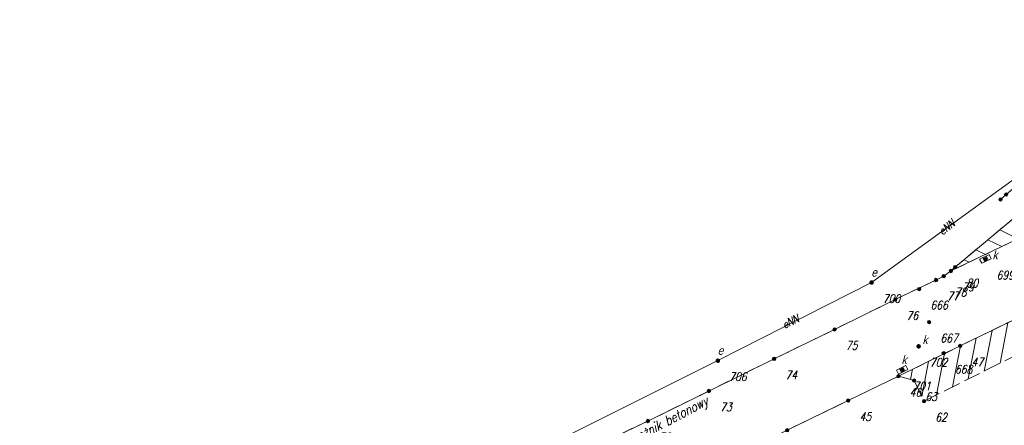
# Model space of a CAD drawing. Extents: x 7487291 to 7488682, y 5785010 to 5785505.
# Tile 7 of 256: x 7488434 to 7488521, y 5785350 to 5785386. Entities that reach past the tile are written whole.
import ezdxf
from ezdxf.enums import TextEntityAlignment as Align

# ---------------------------------------------------------------- set-up
doc = ezdxf.new("R2010")
doc.units = 0
doc.header["$MEASUREMENT"] = 0
doc.linetypes.add('1.5_0.5', pattern=[2, 1.5, -0.5])
doc.linetypes.add('mz1.0_0.5', pattern=[1.5, 1, -0.5])
doc.layers.get('0').update_dxf_attribs({"color": 2, "linetype": 'CONTINUOUS', "lineweight": 5})
for name, color, linetype, lineweight in [('elementy', 250, 'CONTINUOUS', 5), ('Kostka krawędz', 250, 'mz1.0_0.5', 9), ('KRAWĘZNIKI BETONOWE', 84, 'CONTINUOUS', 18), ('Numer operatu archiwalnego', 40, 'CONTINUOUS', 18), ('OPORNIKI', 5, 'CONTINUOUS', 13), ('pomiar', 5, 'CONTINUOUS', 5)]:
    doc.layers.add(name, color=color, linetype=linetype, lineweight=lineweight)
doc.styles.add('dzialki', font='romans.shx', dxfattribs={"width": 0.8, "oblique": 15, "height": 1})
doc.styles.add('G7Text', font='romans.shx', dxfattribs={"width": 0.8, "oblique": 14.323945})
doc.styles.get("Standard").update_dxf_attribs({"font": 'txt', "width": 0.75})

# ---------------------------------------------------------------- blocks, each defined once
blk = doc.blocks.new('G7PktWys')
at = {"linetype": 'Continuous', "lineweight": 0, "ltscale": 33}
h = blk.add_hatch(dxfattribs=at)
h.set_pattern_fill('DOTS', color=255, scale=100, angle=90, style=0)
h.set_pattern_definition([(90, (2, 2), (-158.75, 79.38), [0, -158.75])])
h.paths.add_polyline_path([(-0.252, 3.011), (3.748, 3.011), (3.748, -2.075), (-0.252, -2.075)])
at = {"color": 0, "linetype": 'Continuous', "lineweight": -2}
for radius in [0.15, 0.1, 0.05]:
    blk.add_circle((0, 0), radius, dxfattribs=at)
at = {"color": 0, "linetype": 'Continuous', "lineweight": -2, "style": 'G7Text', "oblique": 14.32394, "width": 0.8, "flags": 1}
blk.add_attdef('H', (1, 1), '', height=1.8, dxfattribs=at)
at = {"color": 0, "linetype": 'Continuous', "lineweight": -2, "style": 'G7Text', "oblique": 14.32394, "width": 0.8}
blk.add_attdef('ID', (1, -1.8), '', height=0.75, dxfattribs=at)
blk = doc.blocks.new('US25')
at = {"linetype": 'Continuous', "lineweight": 0}
h = blk.add_hatch(color=0, dxfattribs=at)
edge = h.paths.add_edge_path()
edge.add_arc((0, 0), 0.2, 0, 360)

msp = doc.modelspace()

# ---------------------------------------------------------------- hatches: boundary and pattern name
at = {"layer": 'elementy', "linetype": 'Continuous', "lineweight": 9}
h = msp.add_hatch(dxfattribs=at)
h.set_pattern_fill('ANSI31', color=3, scale=10, angle=34)
h.set_pattern_definition([(79, (0, 0), (-1.22703397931, 0.23851124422), [])])
h.paths.add_polyline_path([(7488543.38, 5785366.5), (7488549.09, 5785368.89), (7488562.09, 5785373.32), (7488561.22, 5785376.16), (7488552.69, 5785373.27), (7488547, 5785371.25), (7488546.06, 5785370.88), (7488544.42, 5785370.15), (7488538.96, 5785367.68), (7488533.53, 5785365.08), (7488527.8, 5785362.3), (7488522.41, 5785359.61), (7488517.05, 5785357), (7488511.57, 5785354.31), (7488512.96, 5785353.92), (7488513.84, 5785352.1), (7488533.12, 5785361.76), (7488535.2, 5785362.75)])
edge = h.paths.add_edge_path(flags=16)
edge.add_arc((7488537.32, 5785365.14), 0.15, 0, 360)
edge = h.paths.add_edge_path(flags=16)
edge.add_arc((7488537.32, 5785365.14), 0.1, 0, 360)
edge = h.paths.add_edge_path(flags=0)
edge.add_arc((7488537.32, 5785365.14), 0.05, -180, 0, ccw=False)
edge.add_arc((7488537.32, 5785365.14), 0.05, 0, 180, ccw=False)
edge = h.paths.add_edge_path(flags=0)
edge.add_arc((7488524.14, 5785358.91), 0.15, 0, 360)
edge = h.paths.add_edge_path(flags=0)
edge.add_arc((7488524.14, 5785358.91), 0.1, 0, 360)
edge = h.paths.add_edge_path(flags=0)
edge.add_arc((7488524.14, 5785358.91), 0.05, 0, 180, ccw=False)
edge.add_arc((7488524.14, 5785358.91), 0.05, -180, 0, ccw=False)
h.paths.add_polyline_path([(7488538.736, 5785366.56), (7488540.146, 5785366.445), (7488540.491, 5785367.795), (7488539.081, 5785367.91)], flags=16)
h.paths.add_polyline_path([(7488543.439, 5785368.672), (7488545.055, 5785368.557), (7488545.399, 5785369.907), (7488543.784, 5785370.022)], flags=16)
h.paths.add_polyline_path([(7488545.33, 5785369.513), (7488546.945, 5785369.398), (7488547.29, 5785370.748), (7488545.674, 5785370.863)], flags=16)
h.paths.add_polyline_path([(7488546.91, 5785370.27), (7488548.56, 5785370.155), (7488548.904, 5785371.505), (7488547.254, 5785371.62)], flags=16)
h.paths.add_polyline_path([(7488552.446, 5785372.17), (7488553.733, 5785372.089), (7488553.79, 5785373.188), (7488552.791, 5785373.52)], flags=16)
h.paths.add_polyline_path([(7488523.983, 5785358.328), (7488526.319, 5785358.213), (7488526.663, 5785359.563), (7488524.328, 5785359.678)], flags=16)
h.paths.add_polyline_path([(7488534.823, 5785364.29), (7488537.125, 5785364.175), (7488537.469, 5785365.525), (7488535.168, 5785365.64)], flags=16)
at = {"layer": 'Kostka krawędz', "linetype": 'Continuous', "lineweight": 9}
h = msp.add_hatch(dxfattribs=at)
h.set_pattern_fill('ANSI31', color=6, scale=10, angle=109)
h.set_pattern_definition([(154, (0, 0), (-0.54796393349, -1.12349255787), [])])
h.paths.add_polyline_path([(7488536.74, 5785376.84), (7488532.19, 5785374.67), (7488525.86, 5785371.58), (7488525.16, 5785371.15), (7488524.66, 5785370.74), (7488522.36, 5785368.79), (7488516.6, 5785363.99), (7488516.22, 5785363.64), (7488527, 5785368.81), (7488534.25, 5785372.25), (7488537.86, 5785374.04), (7488544.27, 5785376.84), (7488546.11, 5785377.52), (7488552.72, 5785379.83), (7488556.61, 5785381.14), (7488564.04, 5785384.08), (7488568.56, 5785385.92), (7488564.7, 5785384.89), (7488561.76, 5785384.1), (7488554.46, 5785382.35), (7488551.32, 5785381.59), (7488544.19, 5785379.88), (7488543.22, 5785379.62), (7488542.81, 5785379.48), (7488542.23, 5785379.25)])
edge = h.paths.add_edge_path(flags=16)
edge.add_arc((7488516.6, 5785363.99), 0.15, 0, 360)
edge = h.paths.add_edge_path(flags=16)
edge.add_arc((7488516.6, 5785363.99), 0.1, 0, 360)
edge = h.paths.add_edge_path(flags=0)
edge.add_arc((7488516.6, 5785363.99), 0.05, 0, 360)
h.paths.add_polyline_path([(7488516.056, 5785364.347), (7488517.402, 5785364.251), (7488517.689, 5785365.376), (7488516.343, 5785365.472)], flags=9)
edge = h.paths.add_edge_path(flags=16)
edge.add_arc((7488522.36, 5785368.79), 0.15, 0, 360)
edge = h.paths.add_edge_path(flags=16)
edge.add_arc((7488522.36, 5785368.79), 0.1, 0, 360)
edge = h.paths.add_edge_path(flags=0)
edge.add_arc((7488522.36, 5785368.79), 0.05, 0, 360)
h.paths.add_polyline_path([(7488522.12, 5785367.723), (7488523.295, 5785367.627), (7488523.582, 5785368.752), (7488522.407, 5785368.848)], flags=24)
edge = h.paths.add_edge_path(flags=16)
edge.add_arc((7488524.66, 5785370.74), 0.15, 0, 360)
edge = h.paths.add_edge_path(flags=16)
edge.add_arc((7488524.66, 5785370.74), 0.1, 0, 360)
edge = h.paths.add_edge_path(flags=16)
edge.add_arc((7488524.66, 5785370.74), 0.05, 0, 360)
h.paths.add_polyline_path([(7488523.083, 5785370.37), (7488524.429, 5785370.275), (7488524.717, 5785371.4), (7488523.37, 5785371.495)], flags=25)
edge = h.paths.add_edge_path(flags=16)
edge.add_arc((7488525.86, 5785371.58), 0.15, 0, 360)
edge = h.paths.add_edge_path(flags=16)
edge.add_arc((7488525.86, 5785371.58), 0.1, 0, 360)
edge = h.paths.add_edge_path(flags=0)
edge.add_arc((7488525.86, 5785371.58), 0.05, 0, 360)
h.paths.add_polyline_path([(7488525.508, 5785371.779), (7488526.883, 5785371.684), (7488527.17, 5785372.809), (7488525.795, 5785372.904)], flags=25)
edge = h.paths.add_edge_path(flags=16)
edge.add_arc((7488542.81, 5785379.48), 0.15, 0, 360)
edge = h.paths.add_edge_path(flags=16)
edge.add_arc((7488542.81, 5785379.48), 0.1, 0, 360)
edge = h.paths.add_edge_path(flags=0)
edge.add_arc((7488542.81, 5785379.48), 0.05, 0, 360)
h.paths.add_polyline_path([(7488542.359, 5785378.388), (7488543.705, 5785378.292), (7488543.992, 5785379.417), (7488542.646, 5785379.513)], flags=24)
edge = h.paths.add_edge_path(flags=16)
edge.add_arc((7488544.19, 5785379.88), 0.15, 0, 360)
edge = h.paths.add_edge_path(flags=16)
edge.add_arc((7488544.19, 5785379.88), 0.1, 0, 360)
edge = h.paths.add_edge_path(flags=0)
edge.add_arc((7488544.19, 5785379.88), 0.05, 0, 360)
h.paths.add_polyline_path([(7488543.838, 5785379.979), (7488545.184, 5785379.883), (7488545.471, 5785381.008), (7488544.125, 5785381.104)], flags=25)
edge = h.paths.add_edge_path(flags=16)
edge.add_arc((7488551.32, 5785381.59), 0.15, 0, 360)
edge = h.paths.add_edge_path(flags=16)
edge.add_arc((7488551.32, 5785381.59), 0.1, 0, 360)
edge = h.paths.add_edge_path(flags=0)
edge.add_arc((7488551.32, 5785381.59), 0.05, 0, 360)
h.paths.add_polyline_path([(7488551.068, 5785381.716), (7488552.243, 5785381.62), (7488552.53, 5785382.745), (7488551.355, 5785382.841)], flags=25)
edge = h.paths.add_edge_path(flags=16)
edge.add_arc((7488554.46, 5785382.35), 0.15, 0, 360)
edge = h.paths.add_edge_path(flags=16)
edge.add_arc((7488554.46, 5785382.35), 0.1, 0, 360)
edge = h.paths.add_edge_path(flags=16)
edge.add_arc((7488554.46, 5785382.35), 0.05, 0, 360)
h.paths.add_polyline_path([(7488553.011, 5785382.381), (7488554.358, 5785382.286), (7488554.645, 5785383.411), (7488553.299, 5785383.506)], flags=25)
edge = h.paths.add_edge_path(flags=17)
edge.add_arc((7488527, 5785368.81), 0.15, 0, 360)
edge = h.paths.add_edge_path(flags=16)
edge.add_arc((7488527, 5785368.81), 0.1, 0, 360)
edge = h.paths.add_edge_path(flags=16)
edge.add_arc((7488527, 5785368.81), 0.05, 0, 360)
h.paths.add_polyline_path([(7488525.534, 5785367.447), (7488527.366, 5785367.352), (7488527.653, 5785368.477), (7488525.821, 5785368.572)], flags=25)
edge = h.paths.add_edge_path(flags=17)
edge.add_arc((7488544.27, 5785376.84), 0.15, 0, 360)
edge = h.paths.add_edge_path(flags=16)
edge.add_arc((7488544.27, 5785376.84), 0.1, 0, 360)
edge = h.paths.add_edge_path(flags=16)
edge.add_arc((7488544.27, 5785376.84), 0.05, 0, 360)
h.paths.add_polyline_path([(7488543.667, 5785375.678), (7488545.499, 5785375.582), (7488545.787, 5785376.707), (7488543.955, 5785376.803)], flags=25)
edge = h.paths.add_edge_path(flags=17)
edge.add_arc((7488552.72, 5785379.83), 0.15, 0, 360)
edge = h.paths.add_edge_path(flags=16)
edge.add_arc((7488552.72, 5785379.83), 0.1, 0, 360)
edge = h.paths.add_edge_path(flags=16)
edge.add_arc((7488552.72, 5785379.83), 0.05, 0, 360)
h.paths.add_polyline_path([(7488552.418, 5785378.758), (7488554.251, 5785378.662), (7488554.538, 5785379.787), (7488552.706, 5785379.883)], flags=25)
h.paths.add_polyline_path([(7488528.532, 5785369.208), (7488537.874, 5785373.847), (7488537.558, 5785375.414), (7488528.216, 5785370.774)], flags=25)
h.paths.add_polyline_path([(7488530.195, 5785371.909), (7488539.537, 5785376.548), (7488539.221, 5785378.115), (7488529.879, 5785373.475)], flags=24)

# ---------------------------------------------------------------- linework, layer by layer
at = {"layer": 'elementy', "color": 15, "lineweight": 9}
for p, q in [((7488519.218, 5785364.45, 102.75), (7488519.038, 5785364.822, 102.75)), ((7488519.522, 5785364.598, 102.75), (7488519.342, 5785364.969, 102.75)), ((7488511.849, 5785354.62, 102.68), (7488511.667, 5785354.991, 102.68)), ((7488512.152, 5785354.769, 102.68), (7488511.971, 5785355.14, 102.68))]:
    msp.add_line(p, q, dxfattribs=at)
for points, elevation in [([(7488518.77, 5785364.693), (7488519.599, 5785365.094), (7488519.779, 5785364.722), (7488518.95, 5785364.321)], 102.75), ([(7488511.4, 5785354.861), (7488512.227, 5785355.265), (7488512.409, 5785354.894), (7488511.581, 5785354.49)], 102.68)]:
    msp.add_lwpolyline(points, close=True, dxfattribs=dict(at, elevation=elevation))
at = {"layer": 'Kostka krawędz', "color": 7, "linetype": '1.5_0.5', "lineweight": 9, "elevation": 102.72}
msp.add_lwpolyline([(7488511.57, 5785354.31), (7488512.96, 5785353.92), (7488513.84, 5785352.1), (7488533.12, 5785361.76), (7488535.2, 5785362.75), (7488543.38, 5785366.5), (7488549.09, 5785368.89), (7488562.09, 5785373.32), (7488561.22, 5785376.16), (7488552.69, 5785373.27), (7488547, 5785371.25), (7488546.06, 5785370.88), (7488544.42, 5785370.15), (7488538.96, 5785367.68), (7488533.53, 5785365.08), (7488527.8, 5785362.3), (7488522.41, 5785359.61), (7488517.05, 5785357), (7488511.57, 5785354.31)], dxfattribs=at)
at = {"layer": 'Kostka krawędz', "color": 1, "linetype": 'Continuous', "lineweight": 9, "elevation": 102.35}
msp.add_lwpolyline([(7488209.95, 5785212.28), (7488242, 5785227.8), (7488275.07, 5785244.73), (7488307.6, 5785261.36), (7488339.4, 5785277.18), (7488372.77, 5785293.62), (7488464.03, 5785339.92), (7488495.57, 5785355.69), (7488509.19, 5785362.62), (7488525.52, 5785374.47), (7488525.52, 5785374.47), (7488525.52, 5785374.47), (7488525.52, 5785374.47), (7488525.52, 5785374.47)], dxfattribs=at)
at = {"layer": 'Kostka krawędz'}
for points, elevation in [([(7488527, 5785368.81), (7488516.22, 5785363.64), (7488515.58, 5785363.19), (7488514.9, 5785362.84), (7488511.29, 5785361.11), (7488505.91, 5785358.46), (7488500.56, 5785355.85), (7488494.77, 5785353), (7488489.37, 5785350.34), (7488483.91, 5785347.72)], 102.54), ([(7488527, 5785368.81), (7488516.22, 5785363.64), (7488516.6, 5785363.99)], 102.89), ([(7488516.22, 5785363.64), (7488516.6, 5785363.99), (7488522.36, 5785368.79)], 102.89), ([(7488501.71, 5785349.52), (7488507.12, 5785352.15), (7488511.57, 5785354.31), (7488517.05, 5785357), (7488522.41, 5785359.61)], 102.54)]:
    msp.add_lwpolyline(points, dxfattribs=dict(at, elevation=elevation))
at = {"layer": 'KRAWĘZNIKI BETONOWE', "color": 84, "linetype": 'Continuous'}
for points, elevation in [([(7488516.22, 5785363.64), (7488527, 5785368.81), (7488534.25, 5785372.25), (7488537.86, 5785374.04), (7488544.27, 5785376.84), (7488546.11, 5785377.52), (7488552.72, 5785379.83), (7488556.61, 5785381.14), (7488564.04, 5785384.08), (7488568.56, 5785385.92), (7488564.7, 5785384.89), (7488561.76, 5785384.1), (7488554.46, 5785382.35)], 102.89), ([(7488507.12, 5785352.15), (7488511.57, 5785354.31), (7488517.05, 5785357), (7488522.41, 5785359.61), (7488527.8, 5785362.3), (7488533.53, 5785365.08), (7488538.96, 5785367.68), (7488544.42, 5785370.15), (7488546.06, 5785370.88), (7488547, 5785371.25), (7488552.69, 5785373.27)], 102.7), ([(7488516.22, 5785363.64), (7488516.6, 5785363.99), (7488522.36, 5785368.79)], 102.89), ([(7488451.93, 5785331.6), (7488457.09, 5785334.24), (7488462.42, 5785337), (7488467.79, 5785339.73), (7488472.87, 5785342.32), (7488478.28, 5785344.97), (7488483.91, 5785347.72), (7488489.37, 5785350.34), (7488494.77, 5785353), (7488500.56, 5785355.85), (7488505.91, 5785358.46), (7488511.29, 5785361.11), (7488514.9, 5785362.84), (7488514.9, 5785362.84), (7488515.58, 5785363.19), (7488516.22, 5785363.64)], 102.63), ([(7488442.64, 5785319.79), (7488454.59, 5785325.98), (7488464.04, 5785330.84), (7488469.35, 5785333.6), (7488473.81, 5785335.87), (7488480.11, 5785338.97), (7488485.48, 5785341.62), (7488490.91, 5785344.24), (7488496.33, 5785346.88), (7488501.71, 5785349.52), (7488507.12, 5785352.15)], 102.51)]:
    msp.add_lwpolyline(points, dxfattribs=dict(at, elevation=elevation))
at = {"layer": 'OPORNIKI', "color": 5, "linetype": 'Continuous', "elevation": 103.02}
msp.add_lwpolyline([(7488530.78, 5785376.26), (7488530.78, 5785376.26), (7488525.15, 5785373.49), (7488524.18, 5785372.91), (7488523.17, 5785372.16), (7488521.11, 5785370.41), (7488520.62, 5785369.99)], dxfattribs=at)

# ---------------------------------------------------------------- block references
at = {"layer": 'elementy', "color": 1, "linetype": 'Continuous', "lineweight": 13, "rotation": 90}
for p in [(7488509.192, 5785362.616, 102.45), (7488495.572, 5785355.686, 102.37)]:
    msp.add_blockref('US25', p, dxfattribs=at)
at = {"layer": 'elementy', "color": 15, "linetype": 'Continuous', "lineweight": 13, "rotation": 90}
msp.add_blockref('US25', (7488513.36, 5785356.96, 102.66), dxfattribs=at)
at = {"layer": 'pomiar', "linetype": 'Continuous', "lineweight": 5}
for p, values in [((7488521.11, 5785370.41, 103.05), {'ID': '108'}), ((7488520.62, 5785369.99, 103.04), {'ID': '109'}), ((7488519.27, 5785364.7, 102.75), {'ID': '699'}), ((7488516.22, 5785363.64, 102.89), {'ID': '79'}), ((7488516.6, 5785363.99, 102.88), {'ID': '80'}), ((7488509.19, 5785362.62, 102.45), {'ID': '700'}), ((7488514.9, 5785362.84, 102.91), {'ID': '77'}), ((7488515.58, 5785363.19, 102.91), {'ID': '78'}), ((7488513.41, 5785362.04, 102.76), {'ID': '666'}), ((7488511.29, 5785361.11, 102.9), {'ID': '76'}), ((7488514.29, 5785359.11, 102.72), {'ID': '667'}), ((7488505.91, 5785358.46, 102.8), {'ID': '75'}), ((7488513.36, 5785356.96, 102.66), {'ID': '702'}), ((7488515.58, 5785356.35, 102.71), {'ID': '668'}), ((7488517.05, 5785357, 102.74), {'ID': '47'}), ((7488495.57, 5785355.69, 102.37), {'ID': '706'}), ((7488500.56, 5785355.85, 102.88), {'ID': '74'}), ((7488511.9, 5785354.87, 102.68), {'ID': '701'}), ((7488511.57, 5785354.31, 102.72), {'ID': '46'}), ((7488512.96, 5785353.92, 102.76), {'ID': '63'}), ((7488494.77, 5785353, 102.78), {'ID': '73'}), ((7488507.12, 5785352.15, 102.7), {'ID': '45'}), ((7488513.84, 5785352.1, 102.8), {'ID': '62'}), ((7488489.37, 5785350.34, 102.8), {'ID': '72'}), ((7488501.71, 5785349.52, 102.65), {'ID': '44'}), ((7488483.91, 5785347.72, 102.83), {'ID': '71'})]:
    msp.add_blockref('G7PktWys', p, dxfattribs=at).add_auto_attribs(values)

# ---------------------------------------------------------------- texts
at = {"layer": 'elementy', "color": 15, "lineweight": 13, "oblique": 15, "width": 0.9}
for p in [(7488520.364, 5785364.685, 102.75), (7488514.153, 5785357.164, -0.41), (7488512.3, 5785355.398, 102.68)]:
    msp.add_text('k', height=0.75, dxfattribs=at).set_placement(p, align=Align.RIGHT)
at = {"layer": 'elementy', "color": 1, "lineweight": 13, "oblique": 15, "width": 0.9}
for p in [(7488509.67, 5785363.139, 102.45), (7488496.05, 5785356.209, 102.37)]:
    msp.add_text('e', height=0.75, dxfattribs=at).set_placement(p, align=Align.RIGHT)
at = {"layer": 'Numer operatu archiwalnego', "color": 1, "lineweight": 9, "char_height": 0.7, "width": 19.87099, "attachment_point": 2, "style": 'dzialki'}
for insert, rotation in [((7488515.614, 5785367.785), 38.94486), ((7488501.839, 5785359.465), 26.73136)]:
    msp.add_mtext('eNN', dxfattribs=dict(at, insert=insert, rotation=rotation))
at = {"layer": 'Numer operatu archiwalnego', "color": 84, "lineweight": 9, "insert": (7488490.411, 5785350.487), "char_height": 0.85, "width": 19.87099, "attachment_point": 2, "rotation": 27.83113, "style": 'dzialki'}
msp.add_mtext('krawężnik betonowy', dxfattribs=at)

doc.saveas('drawing.dxf')
